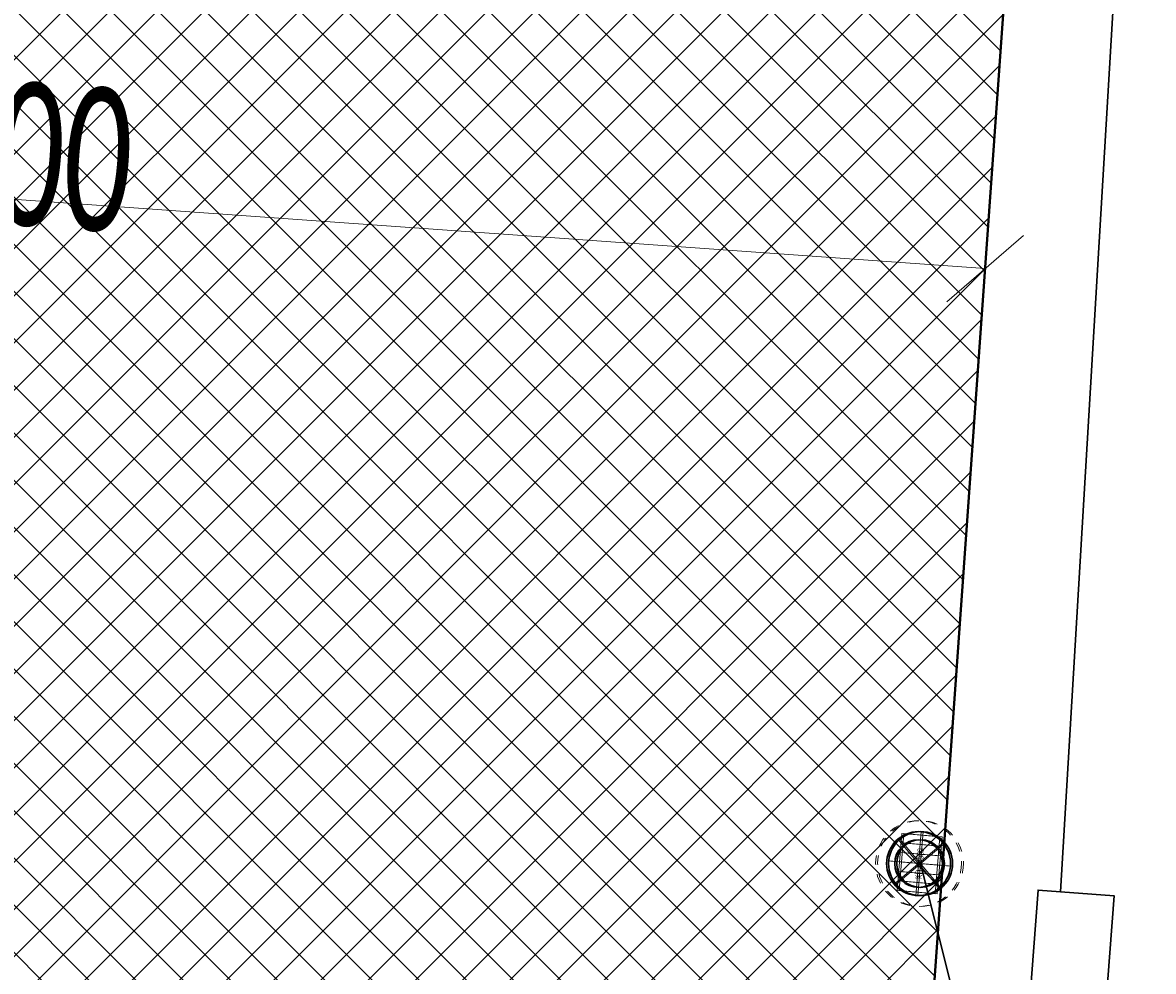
# Model space of a CAD drawing. Header units: metres. Extents: x 3 to 207, y 3 to 145.
# Tile 16 of 19: x 104 to 116, y 103 to 113. Entities that reach past the tile are written whole.
import ezdxf
from ezdxf.enums import TextEntityAlignment as Align

# ---------------------------------------------------------------- set-up
doc = ezdxf.new("R2010")
doc.units = ezdxf.units.M
doc.header["$MEASUREMENT"] = 0
doc.linetypes.add('DASHEDX2', pattern=[1.5, 1, -0.5])
for name, color, linetype, lineweight in [('D_kraweznik_12cm', 7, 'Continuous', 40), ('D_obrzeze_5cm', 200, 'Continuous', 13), ('D_opis_wym', 7, 'Continuous', 0), ('PRIMETECH - kan_deszcz_graw', 74, 'EST---KD---', 30), ('PRIMETECH - ukryta', 252, 'Continuous', 0), ('Teletechnika wewnętrzna', 30, 'Continuous', 0)]:
    doc.layers.add(name, color=color, linetype=linetype, lineweight=lineweight)
doc.layers.add('D_szraf_nawierzchnia_jezdnia_kostka', color=7, linetype='Continuous', lineweight=0, true_color=0xc0c0c0)
doc.styles.add('00_Opisy - wymiarowanie1-500_0', font='calibri.ttf', dxfattribs={"width": 0.72})
doc.styles.add('EST_SWK_1_500', font='arial.ttf', dxfattribs={"height": 0.8})
doc.styles.add('EST_SWK_1_500__', font='arial.ttf', dxfattribs={"height": 1})
doc.styles.get("Standard").update_dxf_attribs({"font": 'txt.shx'})
doc.linetypes.add('COMM_LINE', pattern='A,0.5,-0.15,["COMM  ",Standard,S=0.09,R=0,X=-0.1,Y=-0.05],-0.36', length=1.01)
doc.linetypes.add('EST---KD---', pattern='A,2.5,-0.22,["kd",EST_SWK_1_500__,S=1,R=0,X=0,Y=-0.36],-1.6', length=4.32)
doc.dimstyles.new('Sytuacja 1 500', dxfattribs={"dimtxt": 1.5, "dimasz": 0.75, "dimexe": 0.75, "dimexo": 0.0625, "dimgap": 0.375, "dimtad": 1, "dimzin": 3, "dimdsep": 46, "dimtxsty": '00_Opisy - wymiarowanie1-500_0', "dimblk": 'OBLIQUE', "dimcen": 0.09, "dimclrd": 7, "dimclrt": 7, "dimadec": 4, "dimazin": 3, "dimtfac": 1, "dimtofl": 0, "dimtmove": 1, "dimatfit": 2, "dimldrblk": 'TerminatorOpen', "dimfxl": 0.75, "dimfxlon": 1, "dimtzin": 3, "dimlwd": -1, "dimlwe": -1, "dimarcsym": 0})

# ---------------------------------------------------------------- blocks, each defined once
blk = doc.blocks.new('A$C698B30D1')
at = {"layer": 'PRIMETECH - kan_deszcz_graw', "linetype": 'Continuous', "lineweight": 13, "ltscale": 0.1}
blk.add_line((0.45, 0.115), (0.45, 0.785), dxfattribs=at)
at = {"layer": 'PRIMETECH - kan_deszcz_graw', "linetype": 'Continuous', "lineweight": 0, "ltscale": 0.1}
for p, q in [((0.15, 0.25), (0.15, 0.65)), ((0.15, 0.65), (0.75, 0.65)), ((0.687, 0.213), (0.213, 0.687)), ((0.213, 0.213), (0.687, 0.687)), ((0.25, 0.25), (0.25, 0.65)), ((0.35, 0.25), (0.35, 0.65)), ((0.45, 0.25), (0.45, 0.65)), ((0.55, 0.25), (0.55, 0.65)), ((0.65, 0.25), (0.65, 0.65)), ((0.75, 0.65), (0.75, 0.25)), ((0.115, 0.45), (0.785, 0.45)), ((0.75, 0.25), (0.15, 0.25))]:
    blk.add_line(p, q, dxfattribs=at)
at = {"layer": 'PRIMETECH - kan_deszcz_graw', "linetype": 'DASHEDX2', "lineweight": 13, "ltscale": 0.1}
blk.add_circle((0.45, 0.45), 0.45, dxfattribs=at)
at = {"layer": 'PRIMETECH - kan_deszcz_graw', "linetype": 'Continuous', "ltscale": 0.1}
for radius in [0.335, 0.25]:
    blk.add_circle((0.45, 0.45), radius, dxfattribs=at)
at = {"layer": 'PRIMETECH - ukryta', "style": 'EST_SWK_1_500'}
blk.add_text('KD Dn500', height=0.05, dxfattribs=at).set_placement((0.45, 0.45), align=Align.MIDDLE_CENTER)
blk = doc.blocks.new('_Oblique')
at = {"color": 0, "linetype": 'ByBlock', "lineweight": -2}
blk.add_line((0.5, 0.5), (-0.5, -0.5), dxfattribs=at)
blk = doc.blocks.new('*D75')
at = {"layer": 'D_opis_wym', "color": 7}
for p, q in [((98.143, 110.344), (98.249, 111.841)), ((98.196, 111.092), (114.156, 109.954)), ((114.102, 109.206), (114.209, 110.703))]:
    blk.add_line(p, q, dxfattribs=at)
at = {"layer": 'D_opis_wym', "color": 7, "xscale": 0.75, "yscale": 0.75, "zscale": 0.75}
for p, rotation in [((98.196, 111.092), 175.9215772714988), ((114.156, 109.954), 355.9215772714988)]:
    blk.add_blockref('_Oblique', p, dxfattribs=dict(at, rotation=rotation))
at = {"layer": 'D_opis_wym', "color": 7, "insert": (103.615, 111.182), "char_height": 1.5, "attachment_point": 5, "rotation": 355.9216, "style": '00_Opisy - wymiarowanie1-500_0'}
blk.add_mtext('\\H1x;\\W0.6;16.00', dxfattribs=at)
blk = doc.blocks.new('TerminatorOpen')
at = {"color": 0, "linetype": 'ByBlock', "lineweight": -2}
for q in [(-1, 0.5), (-1, 0), (-1, -0.5)]:
    blk.add_line((0, 0), q, dxfattribs=at)

msp = doc.modelspace()

# ---------------------------------------------------------------- hatches: boundary and pattern name
at = {"layer": 'D_szraf_nawierzchnia_jezdnia_kostka'}
h = msp.add_hatch(dxfattribs=at)
h.set_pattern_fill('CROSSHATCH', color=256, style=0, pattern_type=2)
h.set_pattern_definition([(45, (73.8006, 100.28703), (-0.2474874, 0.2474874), []), (315, (73.8006, 100.28703), (0.2474874, 0.2474874), [])])
h.paths.add_polyline_path([(49.239, 85.431, -0.414214), (52.445, 88.21), (55.437, 87.997), (57.931, 87.819), (60.424, 87.641), (62.918, 87.463), (69.402, 87.001), (85.094, 85.882), (90.502, 85.497), (94.344, 85.223, -0.414214), (96.196, 83.085), (95.677, 75.795), (111.639, 74.656), (114.705, 117.664), (98.746, 118.802), (97.75, 104.838, -0.414214), (96.681, 103.911), (95.684, 103.982, -0.414214), (94.758, 105.051), (90.768, 105.336), (86.778, 105.62), (82.788, 105.904), (78.798, 106.189), (74.808, 106.473), (70.818, 106.758), (66.828, 107.042), (62.838, 107.327), (58.848, 107.611), (54.859, 107.896), (54.815, 107.279, -0.414214), (53.212, 105.889), (47.767, 106.277), (40.736, 106.779), (38.907, 81.139), (48.859, 80.435), (49.087, 83.437)])

# ---------------------------------------------------------------- linework, layer by layer
at = {"layer": 'D_kraweznik_12cm'}
msp.add_line((111.639, 74.656), (114.705, 117.664), dxfattribs=at)
at = {"layer": 'D_obrzeze_5cm'}
msp.add_line((111.639, 74.656), (114.705, 117.664), dxfattribs=at)
at = {"layer": 'D_szraf_nawierzchnia_jezdnia_kostka', "flags": 128}
msp.add_lwpolyline([(90.502, 85.497), (94.344, 85.223, -0.414214), (96.196, 83.085), (95.677, 75.795), (111.639, 74.656), (114.705, 117.664), (98.746, 118.802), (97.75, 104.838, -0.414214), (96.681, 103.911), (95.684, 103.982, -0.414214), (94.758, 105.051), (90.768, 105.336)], format="xyb", dxfattribs=at)
at = {"layer": 'PRIMETECH - kan_deszcz_graw', "linetype": 'EST---KD---', "ltscale": 0.5}
msp.add_line((115.299, 96.478), (113.479, 103.715), dxfattribs=at)
at = {"layer": 'Teletechnika wewnętrzna', "linetype": 'COMM_LINE', "lineweight": 30, "ltscale": 4}
for points in [[(115.92, 119.812), (114.947, 103.42)], [(114.621, 102.241), (114.711, 103.438), (115.508, 103.378), (115.419, 102.182), (114.621, 102.241)]]:
    msp.add_lwpolyline(points, dxfattribs=at)

# ---------------------------------------------------------------- block references
at = {"layer": 'PRIMETECH - kan_deszcz_graw', "linetype": 'Continuous', "lineweight": 0, "rotation": 85.14837617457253}
for p in [(113.868, 103.229), (113.889, 103.229)]:
    msp.add_blockref('A$C698B30D1', p, dxfattribs=at)

# ---------------------------------------------------------------- dimensions: what is measured, and where the dimension line sits
at = {"layer": 'D_opis_wym', "color": 7}
dim = msp.add_linear_dim(base=(114.156, 109.954), p1=(97.913, 107.12), p2=(113.872, 105.982), angle=355.9216, text='\\H1x;\\W0.6;<>', dimstyle='Sytuacja 1 500', override={"dimclre": 7}, dxfattribs=at)
dim.commit()
dim.dimension.update_dxf_attribs({"geometry": '*D75', "text_midpoint": (103.534, 110.041), "dimtype": 160})

doc.saveas('drawing.dxf')
